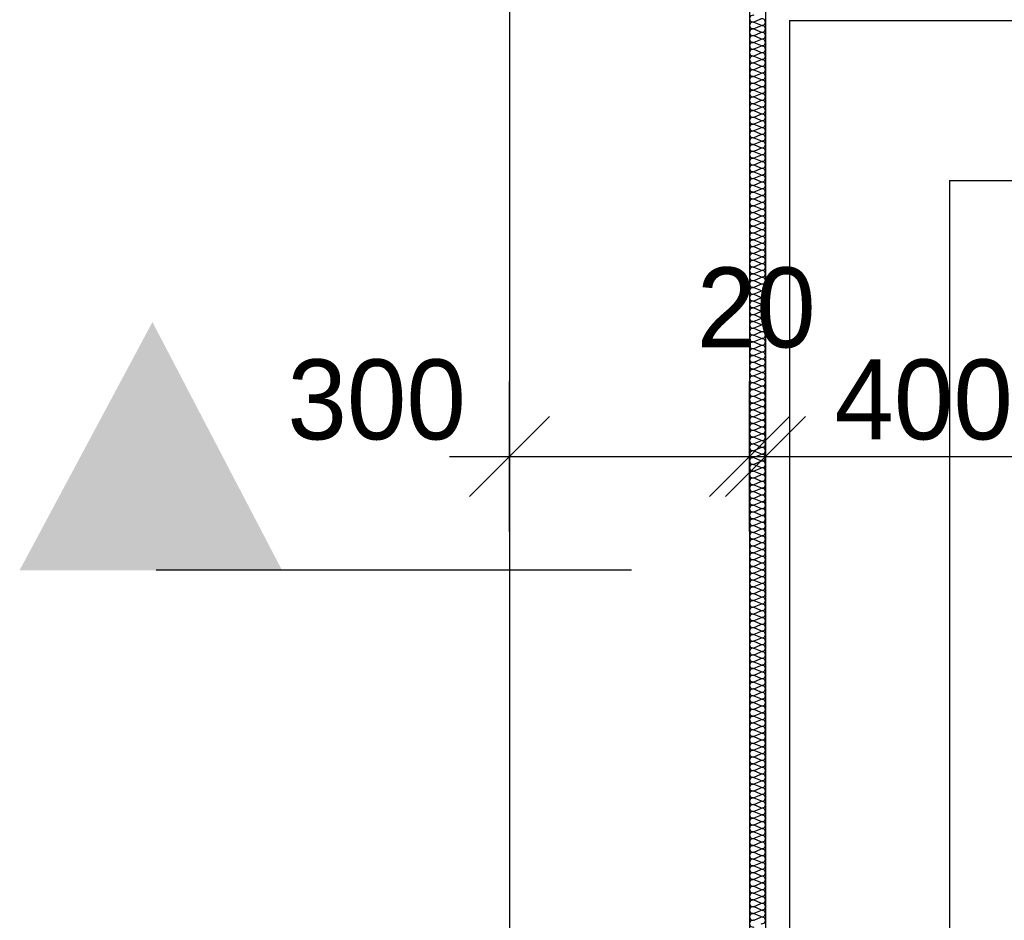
# Model space of a CAD drawing. Extents: x -740024 to -738426, y -1122140 to -1121743.
# Tile 92 of 256: x -738946.96 to -738945.73, y -1121955.39 to -1121954.27. Entities that reach past the tile are written whole.
import ezdxf

# ---------------------------------------------------------------- set-up
doc = ezdxf.new("R2010")
doc.units = 0
doc.header["$MEASUREMENT"] = 0
for name, color, linetype in [('2D výplně', 7, 'Continuous'), ('izolace základů', 7, 'Continuous'), ('Kóty', 7, 'Continuous'), ('OBJEKTY', 7, 'Continuous'), ('Standard', 7, 'Continuous'), ('SÍTĚ NOVÉ', 7, 'Continuous')]:
    doc.layers.add(name, color=color, linetype=linetype)
doc.styles.add('GENERATED_STYLE_1', font='txt')
doc.dimstyles.new('GENERATED_STYLE__2', dxfattribs={"dimtxt": 0.1, "dimasz": 0.095, "dimexe": 0.18, "dimexo": 0, "dimgap": 0.09, "dimtad": 1, "dimdec": 0, "dimlfac": 1000, "dimzin": 0, "dimdsep": 46, "dimtxsty": 'GENERATED_STYLE_1', "dimblk": 'ARROWHEAD_6', "dimblk1": 'ARROWHEAD_6', "dimblk2": 'ARROWHEAD_6', "dimcen": 0.09, "dimclrd": 7, "dimclre": 7, "dimclrt": 7, "dimadec": 0, "dimazin": 0, "dimtfac": 1, "dimtdec": 4, "dimtmove": 0, "dimatfit": 3, "dimfxl": 0, "dimtolj": 1, "dimtzin": 0, "dimarcsym": 0})
doc.dimstyles.new('GENERATED_STYLE__3', dxfattribs={"dimtxt": 0.1, "dimasz": 0.095, "dimexe": 0.18, "dimexo": 0, "dimgap": 0.09, "dimtad": 1, "dimtih": 1, "dimtoh": 1, "dimdec": 0, "dimlfac": 1000, "dimzin": 0, "dimdsep": 46, "dimtxsty": 'GENERATED_STYLE_1', "dimblk": 'ARROWHEAD_6', "dimblk1": 'ARROWHEAD_6', "dimblk2": 'ARROWHEAD_6', "dimcen": 0.09, "dimclrd": 7, "dimclre": 7, "dimclrt": 7, "dimadec": 0, "dimazin": 0, "dimtfac": 1, "dimtdec": 4, "dimtmove": 0, "dimatfit": 3, "dimfxl": 0, "dimtolj": 1, "dimtzin": 0, "dimarcsym": 0})

# ---------------------------------------------------------------- blocks, each defined once
blk = doc.blocks.new('*D99', base_point=(-738576.9859, -1121962.5378))
at = {"layer": 'Kóty'}
for p, q in [((-738946.3492, -1121954.9067), (-738946.3492, -1121954.7192)), ((-738946.0492, -1121954.9067), (-738946.0492, -1121954.7192)), ((-738946.2992, -1121954.7629), (-738946.3992, -1121954.8629)), ((-738946.0992, -1121954.8629), (-738945.9992, -1121954.7629)), ((-738945.9792, -1121954.7629), (-738946.0792, -1121954.8629)), ((-738946.4242, -1121954.8129), (-738946.3492, -1121954.8129)), ((-738946.3492, -1121954.8129), (-738946.0492, -1121954.8129))]:
    blk.add_line(p, q, dxfattribs=at)
at = {"layer": 'Kóty', "char_height": 0.1, "attachment_point": 7, "style": 'GENERATED_STYLE_1'}
for s, insert in [('{20}', (-738946.1151, -1121954.6779)), ('{300}', (-738946.6268, -1121954.7929)), ('{400}', (-738945.943, -1121954.7929)), ('{2\xa0955}', (-738944.3227, -1121954.7929)), ('{500}', (-738942.5381, -1121954.7929)), ('{2\xa0475}', (-738941.1078, -1121954.7929))]:
    blk.add_mtext(s, dxfattribs=dict(at, insert=insert))
blk = doc.blocks.new('ARROWHEAD_6')
at = {"color": 0, "linetype": 'Continuous', "lineweight": 0}
for p, q in [((-0.5, -0.5), (0.5, 0.5)), ((0, 0), (-1, 0))]:
    blk.add_line(p, q, dxfattribs=at)
blk = doc.blocks.new('*D100', base_point=(-738576.9859, -1121962.5378))
at = {"layer": 'Kóty'}
for p, q in [((-738946.0492, -1121954.9067), (-738946.0492, -1121954.7192)), ((-738946.0292, -1121954.9067), (-738946.0292, -1121954.7192)), ((-738946.0992, -1121954.8629), (-738945.9992, -1121954.7629)), ((-738945.9792, -1121954.7629), (-738946.0792, -1121954.8629)), ((-738946.0492, -1121954.8129), (-738946.0292, -1121954.8129))]:
    blk.add_line(p, q, dxfattribs=at)
at = {"layer": 'Kóty', "char_height": 0.1, "attachment_point": 7, "style": 'GENERATED_STYLE_1'}
for s, insert in [('{20}', (-738946.1151, -1121954.6779)), ('{300}', (-738946.6268, -1121954.7929)), ('{400}', (-738945.943, -1121954.7929)), ('{2\xa0955}', (-738944.3227, -1121954.7929)), ('{500}', (-738942.5381, -1121954.7929)), ('{2\xa0475}', (-738941.1078, -1121954.7929))]:
    blk.add_mtext(s, dxfattribs=dict(at, insert=insert))
blk = doc.blocks.new('*D101', base_point=(-738576.9859, -1121962.5378))
at = {"layer": 'Kóty'}
for p, q in [((-738946.0292, -1121954.9067), (-738946.0292, -1121954.7192)), ((-738945.6292, -1121954.9067), (-738945.6292, -1121954.7192)), ((-738946.0992, -1121954.8629), (-738945.9992, -1121954.7629)), ((-738945.9792, -1121954.7629), (-738946.0792, -1121954.8629)), ((-738945.5792, -1121954.7629), (-738945.6792, -1121954.8629)), ((-738946.0292, -1121954.8129), (-738945.6292, -1121954.8129))]:
    blk.add_line(p, q, dxfattribs=at)
at = {"layer": 'Kóty', "char_height": 0.1, "attachment_point": 7, "style": 'GENERATED_STYLE_1'}
for s, insert in [('{20}', (-738946.1151, -1121954.6779)), ('{300}', (-738946.6268, -1121954.7929)), ('{400}', (-738945.943, -1121954.7929)), ('{2\xa0955}', (-738944.3227, -1121954.7929)), ('{500}', (-738942.5381, -1121954.7929)), ('{2\xa0475}', (-738941.1078, -1121954.7929))]:
    blk.add_mtext(s, dxfattribs=dict(at, insert=insert))
blk = doc.blocks.new('*D102', base_point=(-738576.9859, -1121962.5378))
at = {"layer": 'Kóty'}
for p, q in [((-738945.6292, -1121954.9067), (-738945.6292, -1121954.7192)), ((-738942.6743, -1121954.9067), (-738942.6743, -1121954.7192)), ((-738945.5792, -1121954.7629), (-738945.6792, -1121954.8629)), ((-738942.6243, -1121954.7629), (-738942.7243, -1121954.8629)), ((-738945.6292, -1121954.8129), (-738942.6743, -1121954.8129))]:
    blk.add_line(p, q, dxfattribs=at)
at = {"layer": 'Kóty', "char_height": 0.1, "attachment_point": 7, "style": 'GENERATED_STYLE_1'}
for s, insert in [('{20}', (-738946.1151, -1121954.6779)), ('{300}', (-738946.6268, -1121954.7929)), ('{400}', (-738945.943, -1121954.7929)), ('{2\xa0955}', (-738944.3227, -1121954.7929)), ('{500}', (-738942.5381, -1121954.7929)), ('{2\xa0475}', (-738941.1078, -1121954.7929))]:
    blk.add_mtext(s, dxfattribs=dict(at, insert=insert))
blk = doc.blocks.new('*D103', base_point=(-738576.9859, -1121962.5378))
at = {"layer": 'Kóty'}
for p, q in [((-738942.6743, -1121954.9067), (-738942.6743, -1121954.7192)), ((-738942.1743, -1121954.9067), (-738942.1743, -1121954.7192)), ((-738942.6243, -1121954.7629), (-738942.7243, -1121954.8629)), ((-738942.1243, -1121954.7629), (-738942.2243, -1121954.8629)), ((-738942.6743, -1121954.8129), (-738942.1743, -1121954.8129))]:
    blk.add_line(p, q, dxfattribs=at)
at = {"layer": 'Kóty', "char_height": 0.1, "attachment_point": 7, "style": 'GENERATED_STYLE_1'}
for s, insert in [('{20}', (-738946.1151, -1121954.6779)), ('{300}', (-738946.6268, -1121954.7929)), ('{400}', (-738945.943, -1121954.7929)), ('{2\xa0955}', (-738944.3227, -1121954.7929)), ('{500}', (-738942.5381, -1121954.7929)), ('{2\xa0475}', (-738941.1078, -1121954.7929))]:
    blk.add_mtext(s, dxfattribs=dict(at, insert=insert))
blk = doc.blocks.new('*D104', base_point=(-738576.9859, -1121962.5378))
at = {"layer": 'Kóty'}
for p, q in [((-738942.1743, -1121954.9067), (-738942.1743, -1121954.7192)), ((-738939.6993, -1121954.9067), (-738939.6993, -1121954.7192)), ((-738942.1243, -1121954.7629), (-738942.2243, -1121954.8629)), ((-738939.7493, -1121954.8629), (-738939.6493, -1121954.7629)), ((-738942.1743, -1121954.8129), (-738939.6993, -1121954.8129)), ((-738939.6993, -1121954.8129), (-738939.6243, -1121954.8129))]:
    blk.add_line(p, q, dxfattribs=at)
at = {"layer": 'Kóty', "char_height": 0.1, "attachment_point": 7, "style": 'GENERATED_STYLE_1'}
for s, insert in [('{20}', (-738946.1151, -1121954.6779)), ('{300}', (-738946.6268, -1121954.7929)), ('{400}', (-738945.943, -1121954.7929)), ('{2\xa0955}', (-738944.3227, -1121954.7929)), ('{500}', (-738942.5381, -1121954.7929)), ('{2\xa0475}', (-738941.1078, -1121954.7929))]:
    blk.add_mtext(s, dxfattribs=dict(at, insert=insert))
blk = doc.blocks.new('*D105', base_point=(-738576.9859, -1121962.5378))
at = {"layer": 'Kóty'}
for p, q in [((-738946.6752, -1121951.6691), (-738946.6752, -1121951.4816)), ((-738946.3492, -1121951.6691), (-738946.3492, -1121951.4816)), ((-738946.6252, -1121951.5254), (-738946.7252, -1121951.6254)), ((-738946.2992, -1121951.5254), (-738946.3992, -1121951.6254)), ((-738946.7502, -1121951.5754), (-738946.6752, -1121951.5754)), ((-738946.6752, -1121951.5754), (-738946.3492, -1121951.5754))]:
    blk.add_line(p, q, dxfattribs=at)
at = {"layer": 'Kóty', "char_height": 0.1, "attachment_point": 7, "style": 'GENERATED_STYLE_1'}
for s, insert in [('{300}', (-738946.313, -1121951.4404)), ('{326}', (-738946.9528, -1121951.5554)), ('{374}', (-738945.976, -1121951.5554))]:
    blk.add_mtext(s, dxfattribs=dict(at, insert=insert))
blk = doc.blocks.new('*D106', base_point=(-738576.9859, -1121962.5378))
at = {"layer": 'Kóty'}
for p, q in [((-738946.3492, -1121951.6691), (-738946.3492, -1121951.4816)), ((-738946.0492, -1121951.6691), (-738946.0492, -1121951.4816)), ((-738946.2992, -1121951.5254), (-738946.3992, -1121951.6254)), ((-738945.9992, -1121951.5254), (-738946.0992, -1121951.6254)), ((-738946.3492, -1121951.5754), (-738946.0492, -1121951.5754))]:
    blk.add_line(p, q, dxfattribs=at)
at = {"layer": 'Kóty', "char_height": 0.1, "attachment_point": 7, "style": 'GENERATED_STYLE_1'}
for s, insert in [('{300}', (-738946.313, -1121951.4404)), ('{326}', (-738946.9528, -1121951.5554)), ('{374}', (-738945.976, -1121951.5554))]:
    blk.add_mtext(s, dxfattribs=dict(at, insert=insert))
blk = doc.blocks.new('*D107', base_point=(-738576.9859, -1121962.5378))
at = {"layer": 'Kóty'}
for p, q in [((-738946.0492, -1121951.6691), (-738946.0492, -1121951.4816)), ((-738945.6752, -1121951.6691), (-738945.6752, -1121951.4816)), ((-738945.9992, -1121951.5254), (-738946.0992, -1121951.6254)), ((-738945.7252, -1121951.6254), (-738945.6252, -1121951.5254)), ((-738946.0492, -1121951.5754), (-738945.6752, -1121951.5754)), ((-738945.6752, -1121951.5754), (-738945.6002, -1121951.5754))]:
    blk.add_line(p, q, dxfattribs=at)
at = {"layer": 'Kóty', "char_height": 0.1, "attachment_point": 7, "style": 'GENERATED_STYLE_1'}
for s, insert in [('{300}', (-738946.313, -1121951.4404)), ('{326}', (-738946.9528, -1121951.5554)), ('{374}', (-738945.976, -1121951.5554))]:
    blk.add_mtext(s, dxfattribs=dict(at, insert=insert))
blk = doc.blocks.new('*D109', base_point=(-738576.9859, -1121962.5378))
at = {"layer": 'Kóty'}
for p, q in [((-738917.3812, -1121940.0023), (-738917.2812, -1121940.1023)), ((-738917.2374, -1121940.0523), (-738917.4249, -1121940.0523)), ((-738917.3312, -1121964.6674), (-738917.3312, -1121940.0523)), ((-738917.3812, -1121964.6174), (-738917.2812, -1121964.7174))]:
    blk.add_line(p, q, dxfattribs=at)
at = {"layer": 'Kóty', "char_height": 0.1, "attachment_point": 7, "rotation": 90, "style": 'GENERATED_STYLE_1'}
for s, insert in [('{6\xa0900}', (-738917.3512, -1121936.7733)), ('{24\xa0615}', (-738917.3512, -1121952.5687)), ('{6\xa0900}', (-738917.3512, -1121968.2883))]:
    blk.add_mtext(s, dxfattribs=dict(at, insert=insert))
blk = doc.blocks.new('*D110', base_point=(-738576.9859, -1121962.5378))
at = {"layer": 'Kóty'}
for p, q in [((-738917.3312, -1121933.1524), (-738917.3312, -1121933.0774)), ((-738917.2812, -1121933.2024), (-738917.3812, -1121933.1024)), ((-738917.2374, -1121933.1524), (-738917.4249, -1121933.1524)), ((-738917.3312, -1121940.0523), (-738917.3312, -1121933.1524)), ((-738917.3812, -1121940.0023), (-738917.2812, -1121940.1023)), ((-738917.2374, -1121940.0523), (-738917.4249, -1121940.0523))]:
    blk.add_line(p, q, dxfattribs=at)
at = {"layer": 'Kóty', "char_height": 0.1, "attachment_point": 7, "rotation": 90, "style": 'GENERATED_STYLE_1'}
for s, insert in [('{6\xa0900}', (-738917.3512, -1121936.7733)), ('{24\xa0615}', (-738917.3512, -1121952.5687)), ('{6\xa0900}', (-738917.3512, -1121968.2883))]:
    blk.add_mtext(s, dxfattribs=dict(at, insert=insert))
blk = doc.blocks.new('*D293', base_point=(-738576.9859, -1121962.5378))
at = {"layer": 'Kóty'}
for p, q in [((-738940.4356, -1121940.0523), (-738940.4356, -1121939.9773)), ((-738940.3856, -1121940.1023), (-738940.4856, -1121940.0023)), ((-738940.3419, -1121940.0523), (-738940.5294, -1121940.0523)), ((-738940.4356, -1121944.8776), (-738940.4356, -1121940.0523)), ((-738940.4856, -1121944.8276), (-738940.3856, -1121944.9276)), ((-738940.3419, -1121944.8776), (-738940.5294, -1121944.8776))]:
    blk.add_line(p, q, dxfattribs=at)
at = {"layer": 'Kóty', "char_height": 0.1, "attachment_point": 7, "rotation": 90, "style": 'GENERATED_STYLE_1'}
for s, insert in [('{4\xa0825}', (-738940.4556, -1121942.6359)), ('{19\xa0790}', (-738940.4906, -1121954.5096))]:
    blk.add_mtext(s, dxfattribs=dict(at, insert=insert))

msp = doc.modelspace()

# ---------------------------------------------------------------- hatches: boundary and pattern name
at = {"layer": '2D výplně', "linetype": 'Continuous'}
msp.add_hatch(color=256, dxfattribs=at).paths.add_polyline_path([(-738946.9615, -1121954.955), (-738946.7955, -1121954.6448), (-738946.6336, -1121954.955)], flags=0)

# ---------------------------------------------------------------- linework, layer by layer
at = {"layer": 'izolace základů'}
msp.add_line((-738946.1965, -1121954.955), (-738946.7909, -1121954.955), dxfattribs=at)
at = {"layer": 'OBJEKTY'}
for p, q in [((-738946.0432, -1121954.2694), (-738946.0351, -1121954.2659)), ((-738946.0351, -1121954.2737), (-738946.0432, -1121954.2701)), ((-738946.0432, -1121954.2779), (-738946.0351, -1121954.2744)), ((-738946.0351, -1121954.2822), (-738946.0432, -1121954.2786)), ((-738946.0432, -1121954.2864), (-738946.0351, -1121954.2829)), ((-738946.0351, -1121954.2907), (-738946.0432, -1121954.2871)), ((-738946.0432, -1121954.2949), (-738946.0351, -1121954.2914)), ((-738946.0351, -1121954.2992), (-738946.0432, -1121954.2956)), ((-738946.0432, -1121954.3034), (-738946.0351, -1121954.2999)), ((-738946.0351, -1121954.3077), (-738946.0432, -1121954.3041)), ((-738946.0432, -1121954.3119), (-738946.0351, -1121954.3084)), ((-738946.0351, -1121954.3162), (-738946.0432, -1121954.3127)), ((-738946.0432, -1121954.3204), (-738946.0351, -1121954.3169)), ((-738946.0351, -1121954.3247), (-738946.0432, -1121954.3212)), ((-738946.0432, -1121954.329), (-738946.0351, -1121954.3254)), ((-738946.0351, -1121954.3332), (-738946.0432, -1121954.3297)), ((-738946.0432, -1121954.3375), (-738946.0351, -1121954.3339)), ((-738946.0351, -1121954.3417), (-738946.0432, -1121954.3382)), ((-738946.0432, -1121954.346), (-738946.0351, -1121954.3424)), ((-738946.0351, -1121954.3502), (-738946.0432, -1121954.3467)), ((-738946.0432, -1121954.3545), (-738946.0351, -1121954.3509)), ((-738946.0351, -1121954.3587), (-738946.0432, -1121954.3552)), ((-738946.0432, -1121954.363), (-738946.0351, -1121954.3594)), ((-738946.0351, -1121954.3672), (-738946.0432, -1121954.3637)), ((-738946.0432, -1121954.3715), (-738946.0351, -1121954.368)), ((-738946.0351, -1121954.3757), (-738946.0432, -1121954.3722)), ((-738946.0432, -1121954.38), (-738946.0351, -1121954.3765)), ((-738946.0351, -1121954.3843), (-738946.0432, -1121954.3807)), ((-738946.0432, -1121954.3885), (-738946.0351, -1121954.385)), ((-738946.0351, -1121954.3928), (-738946.0432, -1121954.3892)), ((-738946.0432, -1121954.397), (-738946.0351, -1121954.3935)), ((-738946.0351, -1121954.4013), (-738946.0432, -1121954.3977)), ((-738946.0432, -1121954.4055), (-738946.0351, -1121954.402)), ((-738946.0351, -1121954.4098), (-738946.0432, -1121954.4062)), ((-738946.0432, -1121954.414), (-738946.0351, -1121954.4105)), ((-738946.0351, -1121954.4183), (-738946.0432, -1121954.4147)), ((-738946.0432, -1121954.4225), (-738946.0351, -1121954.419)), ((-738946.0351, -1121954.4268), (-738946.0432, -1121954.4232)), ((-738946.0432, -1121954.431), (-738946.0351, -1121954.4275)), ((-738946.0351, -1121954.4353), (-738946.0432, -1121954.4318)), ((-738946.0432, -1121954.4395), (-738946.0351, -1121954.436)), ((-738946.0351, -1121954.4438), (-738946.0432, -1121954.4403)), ((-738946.0432, -1121954.4481), (-738946.0351, -1121954.4445)), ((-738946.0351, -1121954.4523), (-738946.0432, -1121954.4488)), ((-738946.0432, -1121954.4566), (-738946.0351, -1121954.453)), ((-738946.0351, -1121954.4608), (-738946.0432, -1121954.4573)), ((-738946.0432, -1121954.4651), (-738946.0351, -1121954.4615)), ((-738946.0351, -1121954.4693), (-738946.0432, -1121954.4658)), ((-738946.0432, -1121954.4736), (-738946.0351, -1121954.47)), ((-738946.0351, -1121954.4778), (-738946.0432, -1121954.4743)), ((-738946.0432, -1121954.4821), (-738946.0351, -1121954.4785)), ((-738946.0351, -1121954.4863), (-738946.0432, -1121954.4828)), ((-738946.0432, -1121954.4906), (-738946.0351, -1121954.487)), ((-738946.0351, -1121954.4948), (-738946.0432, -1121954.4913)), ((-738946.0432, -1121954.4991), (-738946.0351, -1121954.4956)), ((-738946.0351, -1121954.5033), (-738946.0432, -1121954.4998)), ((-738946.0432, -1121954.5076), (-738946.0351, -1121954.5041)), ((-738946.0351, -1121954.5119), (-738946.0432, -1121954.5083)), ((-738946.0432, -1121954.5161), (-738946.0351, -1121954.5126)), ((-738946.0351, -1121954.5204), (-738946.0432, -1121954.5168)), ((-738946.0432, -1121954.5246), (-738946.0351, -1121954.5211)), ((-738946.0351, -1121954.5289), (-738946.0432, -1121954.5253)), ((-738946.0432, -1121954.5331), (-738946.0351, -1121954.5296)), ((-738946.0351, -1121954.5374), (-738946.0432, -1121954.5338)), ((-738946.0432, -1121954.5416), (-738946.0351, -1121954.5381)), ((-738946.0351, -1121954.5459), (-738946.0432, -1121954.5423)), ((-738946.0432, -1121954.5501), (-738946.0351, -1121954.5466)), ((-738946.0351, -1121954.5544), (-738946.0432, -1121954.5509)), ((-738946.0432, -1121954.5586), (-738946.0351, -1121954.5551)), ((-738946.0351, -1121954.5629), (-738946.0432, -1121954.5594)), ((-738946.0432, -1121954.5671), (-738946.0351, -1121954.5636)), ((-738946.0351, -1121954.5714), (-738946.0432, -1121954.5679)), ((-738946.0432, -1121954.5757), (-738946.0351, -1121954.5721)), ((-738946.0351, -1121954.5799), (-738946.0432, -1121954.5764)), ((-738946.0432, -1121954.5842), (-738946.0351, -1121954.5806)), ((-738946.0351, -1121954.5884), (-738946.0432, -1121954.5849)), ((-738946.0432, -1121954.5927), (-738946.0351, -1121954.5891)), ((-738946.0351, -1121954.5969), (-738946.0432, -1121954.5934)), ((-738946.0432, -1121954.6012), (-738946.0351, -1121954.5976)), ((-738946.0351, -1121954.6054), (-738946.0432, -1121954.6019)), ((-738946.0432, -1121954.6097), (-738946.0351, -1121954.6061)), ((-738946.0351, -1121954.6139), (-738946.0432, -1121954.6104)), ((-738946.0432, -1121954.6182), (-738946.0351, -1121954.6147)), ((-738946.0351, -1121954.6224), (-738946.0432, -1121954.6189)), ((-738946.0432, -1121954.6267), (-738946.0351, -1121954.6232)), ((-738946.0351, -1121954.631), (-738946.0432, -1121954.6274)), ((-738946.0432, -1121954.6352), (-738946.0351, -1121954.6317)), ((-738946.0351, -1121954.6395), (-738946.0432, -1121954.6359)), ((-738946.0432, -1121954.6437), (-738946.0351, -1121954.6402)), ((-738946.0351, -1121954.648), (-738946.0432, -1121954.6444)), ((-738946.0432, -1121954.6522), (-738946.0351, -1121954.6487)), ((-738946.0351, -1121954.6565), (-738946.0432, -1121954.6529)), ((-738946.0432, -1121954.6607), (-738946.0351, -1121954.6572)), ((-738946.0351, -1121954.665), (-738946.0432, -1121954.6614)), ((-738946.0432, -1121954.6692), (-738946.0351, -1121954.6657)), ((-738946.0351, -1121954.6735), (-738946.0432, -1121954.6699)), ((-738946.0432, -1121954.6777), (-738946.0351, -1121954.6742)), ((-738946.0351, -1121954.682), (-738946.0432, -1121954.6785)), ((-738946.0432, -1121954.6862), (-738946.0351, -1121954.6827)), ((-738946.0351, -1121954.6905), (-738946.0432, -1121954.687)), ((-738946.0432, -1121954.6948), (-738946.0351, -1121954.6912)), ((-738946.0351, -1121954.699), (-738946.0432, -1121954.6955)), ((-738946.0432, -1121954.7033), (-738946.0351, -1121954.6997)), ((-738946.0351, -1121954.7075), (-738946.0432, -1121954.704)), ((-738946.0432, -1121954.7118), (-738946.0351, -1121954.7082)), ((-738946.0351, -1121954.716), (-738946.0432, -1121954.7125)), ((-738946.0432, -1121954.7203), (-738946.0351, -1121954.7167)), ((-738946.0351, -1121954.7245), (-738946.0432, -1121954.721)), ((-738946.0432, -1121954.7288), (-738946.0351, -1121954.7252)), ((-738946.0351, -1121954.733), (-738946.0432, -1121954.7295)), ((-738946.0432, -1121954.7373), (-738946.0351, -1121954.7337)), ((-738946.0351, -1121954.7415), (-738946.0432, -1121954.738)), ((-738946.0432, -1121954.7458), (-738946.0351, -1121954.7423)), ((-738946.0351, -1121954.75), (-738946.0432, -1121954.7465)), ((-738946.0432, -1121954.7543), (-738946.0351, -1121954.7508)), ((-738946.0351, -1121954.7586), (-738946.0432, -1121954.755)), ((-738946.0432, -1121954.7628), (-738946.0351, -1121954.7593)), ((-738946.0351, -1121954.7671), (-738946.0432, -1121954.7635)), ((-738946.0432, -1121954.7713), (-738946.0351, -1121954.7678)), ((-738946.0351, -1121954.7756), (-738946.0432, -1121954.772)), ((-738946.0432, -1121954.7798), (-738946.0351, -1121954.7763)), ((-738946.0351, -1121954.7841), (-738946.0432, -1121954.7805)), ((-738946.0432, -1121954.7883), (-738946.0351, -1121954.7848)), ((-738946.0351, -1121954.7926), (-738946.0432, -1121954.789)), ((-738946.0432, -1121954.7968), (-738946.0351, -1121954.7933)), ((-738946.0351, -1121954.8011), (-738946.0432, -1121954.7976)), ((-738946.0432, -1121954.8053), (-738946.0351, -1121954.8018)), ((-738946.0351, -1121954.8096), (-738946.0432, -1121954.8061)), ((-738946.0432, -1121954.8139), (-738946.0351, -1121954.8103)), ((-738946.0351, -1121954.8181), (-738946.0432, -1121954.8146)), ((-738946.0432, -1121954.8224), (-738946.0351, -1121954.8188)), ((-738946.0351, -1121954.8266), (-738946.0432, -1121954.8231)), ((-738946.0432, -1121954.8309), (-738946.0351, -1121954.8273)), ((-738946.0351, -1121954.8351), (-738946.0432, -1121954.8316)), ((-738946.0432, -1121954.8394), (-738946.0351, -1121954.8358)), ((-738946.0351, -1121954.8436), (-738946.0432, -1121954.8401)), ((-738946.0432, -1121954.8479), (-738946.0351, -1121954.8443)), ((-738946.0351, -1121954.8521), (-738946.0432, -1121954.8486)), ((-738946.0432, -1121954.8564), (-738946.0351, -1121954.8528)), ((-738946.0351, -1121954.8606), (-738946.0432, -1121954.8571)), ((-738946.0432, -1121954.8649), (-738946.0351, -1121954.8614)), ((-738946.0351, -1121954.8691), (-738946.0432, -1121954.8656)), ((-738946.0432, -1121954.8734), (-738946.0351, -1121954.8699)), ((-738946.0351, -1121954.8777), (-738946.0432, -1121954.8741)), ((-738946.0432, -1121954.8819), (-738946.0351, -1121954.8784)), ((-738946.0351, -1121954.8862), (-738946.0432, -1121954.8826)), ((-738946.0432, -1121954.8904), (-738946.0351, -1121954.8869)), ((-738946.0351, -1121954.8947), (-738946.0432, -1121954.8911)), ((-738946.0432, -1121954.8989), (-738946.0351, -1121954.8954)), ((-738946.0351, -1121954.9032), (-738946.0432, -1121954.8996)), ((-738946.0432, -1121954.9074), (-738946.0351, -1121954.9039)), ((-738946.0351, -1121954.9117), (-738946.0432, -1121954.9081)), ((-738946.0432, -1121954.9159), (-738946.0351, -1121954.9124)), ((-738946.0351, -1121954.9202), (-738946.0432, -1121954.9166)), ((-738946.0432, -1121954.9244), (-738946.0351, -1121954.9209)), ((-738946.0351, -1121954.9287), (-738946.0432, -1121954.9252)), ((-738946.0432, -1121954.9329), (-738946.0351, -1121954.9294)), ((-738946.0351, -1121954.9372), (-738946.0432, -1121954.9337)), ((-738946.0432, -1121954.9415), (-738946.0351, -1121954.9379)), ((-738946.0351, -1121954.9457), (-738946.0432, -1121954.9422)), ((-738946.0432, -1121954.95), (-738946.0351, -1121954.9464)), ((-738946.0351, -1121954.9542), (-738946.0432, -1121954.9507)), ((-738946.0432, -1121954.9585), (-738946.0351, -1121954.9549)), ((-738946.0351, -1121954.9627), (-738946.0432, -1121954.9592)), ((-738946.0432, -1121954.967), (-738946.0351, -1121954.9634)), ((-738946.0351, -1121954.9712), (-738946.0432, -1121954.9677)), ((-738946.0432, -1121954.9755), (-738946.0351, -1121954.9719)), ((-738946.0351, -1121954.9797), (-738946.0432, -1121954.9762)), ((-738946.0432, -1121954.984), (-738946.0351, -1121954.9805)), ((-738946.0351, -1121954.9882), (-738946.0432, -1121954.9847)), ((-738946.0432, -1121954.9925), (-738946.0351, -1121954.989)), ((-738946.0351, -1121954.9968), (-738946.0432, -1121954.9932)), ((-738946.0432, -1121955.001), (-738946.0351, -1121954.9975)), ((-738946.0351, -1121955.0053), (-738946.0432, -1121955.0017)), ((-738946.0432, -1121955.0095), (-738946.0351, -1121955.006)), ((-738946.0351, -1121955.0138), (-738946.0432, -1121955.0102)), ((-738946.0432, -1121955.018), (-738946.0351, -1121955.0145)), ((-738946.0351, -1121955.0223), (-738946.0432, -1121955.0187)), ((-738946.0432, -1121955.0265), (-738946.0351, -1121955.023)), ((-738946.0351, -1121955.0308), (-738946.0432, -1121955.0272)), ((-738946.0432, -1121955.035), (-738946.0351, -1121955.0315)), ((-738946.0351, -1121955.0393), (-738946.0432, -1121955.0357)), ((-738946.0432, -1121955.0435), (-738946.0351, -1121955.04)), ((-738946.0351, -1121955.0478), (-738946.0432, -1121955.0443)), ((-738946.0432, -1121955.052), (-738946.0351, -1121955.0485)), ((-738946.0351, -1121955.0563), (-738946.0432, -1121955.0528)), ((-738946.0432, -1121955.0606), (-738946.0351, -1121955.057)), ((-738946.0351, -1121955.0648), (-738946.0432, -1121955.0613)), ((-738946.0432, -1121955.0691), (-738946.0351, -1121955.0655)), ((-738946.0351, -1121955.0733), (-738946.0432, -1121955.0698)), ((-738946.0432, -1121955.0776), (-738946.0351, -1121955.074)), ((-738946.0351, -1121955.0818), (-738946.0432, -1121955.0783)), ((-738946.0432, -1121955.0861), (-738946.0351, -1121955.0825)), ((-738946.0351, -1121955.0903), (-738946.0432, -1121955.0868)), ((-738946.0432, -1121955.0946), (-738946.0351, -1121955.091)), ((-738946.0351, -1121955.0988), (-738946.0432, -1121955.0953)), ((-738946.0432, -1121955.1031), (-738946.0351, -1121955.0995)), ((-738946.0351, -1121955.1073), (-738946.0432, -1121955.1038)), ((-738946.0432, -1121955.1116), (-738946.0351, -1121955.1081)), ((-738946.0351, -1121955.1158), (-738946.0432, -1121955.1123)), ((-738946.0432, -1121955.1201), (-738946.0351, -1121955.1166)), ((-738946.0351, -1121955.1244), (-738946.0432, -1121955.1208)), ((-738946.0432, -1121955.1286), (-738946.0351, -1121955.1251)), ((-738946.0351, -1121955.1329), (-738946.0432, -1121955.1293)), ((-738946.0432, -1121955.1371), (-738946.0351, -1121955.1336)), ((-738946.0351, -1121955.1414), (-738946.0432, -1121955.1378)), ((-738946.0432, -1121955.1456), (-738946.0351, -1121955.1421)), ((-738946.0351, -1121955.1499), (-738946.0432, -1121955.1463)), ((-738946.0432, -1121955.1541), (-738946.0351, -1121955.1506)), ((-738946.0351, -1121955.1584), (-738946.0432, -1121955.1548)), ((-738946.0432, -1121955.1626), (-738946.0351, -1121955.1591)), ((-738946.0351, -1121955.1669), (-738946.0432, -1121955.1634)), ((-738946.0432, -1121955.1711), (-738946.0351, -1121955.1676)), ((-738946.0351, -1121955.1754), (-738946.0432, -1121955.1719)), ((-738946.0432, -1121955.1796), (-738946.0351, -1121955.1761)), ((-738946.0351, -1121955.1839), (-738946.0432, -1121955.1804)), ((-738946.0432, -1121955.1882), (-738946.0351, -1121955.1846)), ((-738946.0351, -1121955.1924), (-738946.0432, -1121955.1889)), ((-738946.0432, -1121955.1967), (-738946.0351, -1121955.1931)), ((-738946.0351, -1121955.2009), (-738946.0432, -1121955.1974)), ((-738946.0432, -1121955.2052), (-738946.0351, -1121955.2016)), ((-738946.0351, -1121955.2094), (-738946.0432, -1121955.2059)), ((-738946.0432, -1121955.2137), (-738946.0351, -1121955.2101)), ((-738946.0351, -1121955.2179), (-738946.0432, -1121955.2144)), ((-738946.0432, -1121955.2222), (-738946.0351, -1121955.2186)), ((-738946.0351, -1121955.2264), (-738946.0432, -1121955.2229)), ((-738946.0432, -1121955.2307), (-738946.0351, -1121955.2272)), ((-738946.0351, -1121955.2349), (-738946.0432, -1121955.2314)), ((-738946.0432, -1121955.2392), (-738946.0351, -1121955.2357)), ((-738946.0351, -1121955.2435), (-738946.0432, -1121955.2399)), ((-738946.0432, -1121955.2477), (-738946.0351, -1121955.2442)), ((-738946.0351, -1121955.252), (-738946.0432, -1121955.2484)), ((-738946.0432, -1121955.2562), (-738946.0351, -1121955.2527)), ((-738946.0351, -1121955.2605), (-738946.0432, -1121955.2569)), ((-738946.0432, -1121955.2647), (-738946.0351, -1121955.2612)), ((-738946.0351, -1121955.269), (-738946.0432, -1121955.2654)), ((-738946.0432, -1121955.2732), (-738946.0351, -1121955.2697)), ((-738946.0351, -1121955.2775), (-738946.0432, -1121955.2739)), ((-738946.0432, -1121955.2817), (-738946.0351, -1121955.2782)), ((-738946.0351, -1121955.286), (-738946.0432, -1121955.2824)), ((-738946.0432, -1121955.2902), (-738946.0351, -1121955.2867)), ((-738946.0351, -1121955.2945), (-738946.0432, -1121955.291)), ((-738946.0432, -1121955.2987), (-738946.0351, -1121955.2952)), ((-738946.0351, -1121955.303), (-738946.0432, -1121955.2995)), ((-738946.0432, -1121955.3073), (-738946.0351, -1121955.3037)), ((-738946.0351, -1121955.3115), (-738946.0432, -1121955.308)), ((-738946.0432, -1121955.3158), (-738946.0351, -1121955.3122)), ((-738946.0351, -1121955.32), (-738946.0432, -1121955.3165)), ((-738946.0432, -1121955.3243), (-738946.0351, -1121955.3207)), ((-738946.0351, -1121955.3285), (-738946.0432, -1121955.325)), ((-738946.0432, -1121955.3328), (-738946.0351, -1121955.3292)), ((-738946.0351, -1121955.337), (-738946.0432, -1121955.3335)), ((-738946.0432, -1121955.3413), (-738946.0351, -1121955.3377)), ((-738946.0351, -1121955.3455), (-738946.0432, -1121955.342)), ((-738946.0432, -1121955.3498), (-738946.0351, -1121955.3462)), ((-738946.0351, -1121955.354), (-738946.0432, -1121955.3505)), ((-738946.0432, -1121955.3583), (-738946.0351, -1121955.3548)), ((-738946.0351, -1121955.3625), (-738946.0432, -1121955.359)), ((-738946.0432, -1121955.3668), (-738946.0351, -1121955.3633)), ((-738946.0351, -1121955.3711), (-738946.0432, -1121955.3675)), ((-738946.0432, -1121955.3753), (-738946.0351, -1121955.3718)), ((-738946.0351, -1121955.3796), (-738946.0432, -1121955.376)), ((-738946.0432, -1121955.3838), (-738946.0351, -1121955.3803)), ((-738946.0351, -1121955.3881), (-738946.0432, -1121955.3845)), ((-738946.0432, -1121955.3923), (-738946.0351, -1121955.3888))]:
    msp.add_line(p, q, dxfattribs=at)
for centre, start_param, end_param in [((-738946.0449, -1121954.2655), 4.299595, 8.266775), ((-738946.0449, -1121954.274), 4.299595, 8.266775), ((-738946.0334, -1121954.2698), 1.158004, 5.125183), ((-738946.0334, -1121954.2783), 1.158004, 5.125183), ((-738946.0449, -1121954.2825), 4.299595, 8.266775), ((-738946.0449, -1121954.291), 4.299595, 8.266775), ((-738946.0334, -1121954.2868), 1.158004, 5.125183), ((-738946.0449, -1121954.2995), 4.299595, 8.266775), ((-738946.0334, -1121954.2953), 1.158004, 5.125183), ((-738946.0334, -1121954.3038), 1.158004, 5.125183), ((-738946.0449, -1121954.308), 4.299595, 8.266775), ((-738946.0334, -1121954.3123), 1.158004, 5.125183), ((-738946.0449, -1121954.3166), 4.299595, 8.266775), ((-738946.0449, -1121954.3251), 4.299595, 8.266775), ((-738946.0334, -1121954.3208), 1.158004, 5.125183), ((-738946.0449, -1121954.3336), 4.299595, 8.266775), ((-738946.0334, -1121954.3293), 1.158004, 5.125183), ((-738946.0334, -1121954.3378), 1.158004, 5.125183), ((-738946.0449, -1121954.3421), 4.299595, 8.266775), ((-738946.0449, -1121954.3506), 4.299595, 8.266775), ((-738946.0334, -1121954.3463), 1.158004, 5.125183), ((-738946.0449, -1121954.3591), 4.299595, 8.266775), ((-738946.0334, -1121954.3548), 1.158004, 5.125183), ((-738946.0334, -1121954.3633), 1.158004, 5.125183), ((-738946.0449, -1121954.3676), 4.299595, 8.266775), ((-738946.0449, -1121954.3761), 4.299595, 8.266775), ((-738946.0334, -1121954.3718), 1.158004, 5.125183), ((-738946.0449, -1121954.3846), 4.299595, 8.266775), ((-738946.0334, -1121954.3804), 1.158004, 5.125183), ((-738946.0334, -1121954.3889), 1.158004, 5.125183), ((-738946.0449, -1121954.3931), 4.299595, 8.266775), ((-738946.0449, -1121954.4016), 4.299595, 8.266775), ((-738946.0334, -1121954.3974), 1.158004, 5.125183), ((-738946.0449, -1121954.4101), 4.299595, 8.266775), ((-738946.0334, -1121954.4059), 1.158004, 5.125183), ((-738946.0334, -1121954.4144), 1.158004, 5.125183), ((-738946.0449, -1121954.4186), 4.299595, 8.266775), ((-738946.0334, -1121954.4229), 1.158004, 5.125183), ((-738946.0449, -1121954.4271), 4.299595, 8.266775), ((-738946.0449, -1121954.4356), 4.299595, 8.266775), ((-738946.0334, -1121954.4314), 1.158004, 5.125183), ((-738946.0449, -1121954.4442), 4.299595, 8.266775), ((-738946.0334, -1121954.4399), 1.158004, 5.125183), ((-738946.0334, -1121954.4484), 1.158004, 5.125183), ((-738946.0449, -1121954.4527), 4.299595, 8.266775), ((-738946.0449, -1121954.4612), 4.299595, 8.266775), ((-738946.0334, -1121954.4569), 1.158004, 5.125183), ((-738946.0449, -1121954.4697), 4.299595, 8.266775), ((-738946.0334, -1121954.4654), 1.158004, 5.125183), ((-738946.0334, -1121954.4739), 1.158004, 5.125183), ((-738946.0449, -1121954.4782), 4.299595, 8.266775), ((-738946.0449, -1121954.4867), 4.299595, 8.266775), ((-738946.0334, -1121954.4824), 1.158004, 5.125183), ((-738946.0449, -1121954.4952), 4.299595, 8.266775), ((-738946.0334, -1121954.4909), 1.158004, 5.125183), ((-738946.0334, -1121954.4995), 1.158004, 5.125183), ((-738946.0449, -1121954.5037), 4.299595, 8.266775), ((-738946.0449, -1121954.5122), 4.299595, 8.266775), ((-738946.0334, -1121954.508), 1.158004, 5.125183), ((-738946.0449, -1121954.5207), 4.299595, 8.266775), ((-738946.0334, -1121954.5165), 1.158004, 5.125183), ((-738946.0334, -1121954.525), 1.158004, 5.125183), ((-738946.0449, -1121954.5292), 4.299595, 8.266775), ((-738946.0334, -1121954.5335), 1.158004, 5.125183), ((-738946.0449, -1121954.5377), 4.299595, 8.266775), ((-738946.0449, -1121954.5462), 4.299595, 8.266775), ((-738946.0334, -1121954.542), 1.158004, 5.125183), ((-738946.0449, -1121954.5547), 4.299595, 8.266775), ((-738946.0334, -1121954.5505), 1.158004, 5.125183), ((-738946.0334, -1121954.559), 1.158004, 5.125183), ((-738946.0449, -1121954.5633), 4.299595, 8.266775), ((-738946.0449, -1121954.5718), 4.299595, 8.266775), ((-738946.0334, -1121954.5675), 1.158004, 5.125183), ((-738946.0449, -1121954.5803), 4.299595, 8.266775), ((-738946.0334, -1121954.576), 1.158004, 5.125183), ((-738946.0334, -1121954.5845), 1.158004, 5.125183), ((-738946.0449, -1121954.5888), 4.299595, 8.266775), ((-738946.0449, -1121954.5973), 4.299595, 8.266775), ((-738946.0334, -1121954.593), 1.158004, 5.125183), ((-738946.0449, -1121954.6058), 4.299595, 8.266775), ((-738946.0334, -1121954.6015), 1.158004, 5.125183), ((-738946.0334, -1121954.61), 1.158004, 5.125183), ((-738946.0449, -1121954.6143), 4.299595, 8.266775), ((-738946.0449, -1121954.6228), 4.299595, 8.266775), ((-738946.0334, -1121954.6185), 1.158004, 5.125183), ((-738946.0449, -1121954.6313), 4.299595, 8.266775), ((-738946.0334, -1121954.6271), 1.158004, 5.125183), ((-738946.0334, -1121954.6356), 1.158004, 5.125183), ((-738946.0449, -1121954.6398), 4.299595, 8.266775), ((-738946.0449, -1121954.6483), 4.299595, 8.266775), ((-738946.0334, -1121954.6441), 1.158004, 5.125183), ((-738946.0449, -1121954.6568), 4.299595, 8.266775), ((-738946.0334, -1121954.6526), 1.158004, 5.125183), ((-738946.0449, -1121954.6653), 4.299595, 8.266775), ((-738946.0334, -1121954.6611), 1.158004, 5.125183), ((-738946.0334, -1121954.6696), 1.158004, 5.125183), ((-738946.0449, -1121954.6738), 4.299595, 8.266775), ((-738946.0449, -1121954.6824), 4.299595, 8.266775), ((-738946.0334, -1121954.6781), 1.158004, 5.125183), ((-738946.0449, -1121954.6909), 4.299595, 8.266775), ((-738946.0334, -1121954.6866), 1.158004, 5.125183), ((-738946.0334, -1121954.6951), 1.158004, 5.125183), ((-738946.0449, -1121954.6994), 4.299595, 8.266775), ((-738946.0449, -1121954.7079), 4.299595, 8.266775), ((-738946.0334, -1121954.7036), 1.158004, 5.125183), ((-738946.0449, -1121954.7164), 4.299595, 8.266775), ((-738946.0334, -1121954.7121), 1.158004, 5.125183), ((-738946.0334, -1121954.7206), 1.158004, 5.125183), ((-738946.0449, -1121954.7249), 4.299595, 8.266775), ((-738946.0449, -1121954.7334), 4.299595, 8.266775), ((-738946.0334, -1121954.7291), 1.158004, 5.125183), ((-738946.0449, -1121954.7419), 4.299595, 8.266775), ((-738946.0334, -1121954.7376), 1.158004, 5.125183), ((-738946.0334, -1121954.7462), 1.158004, 5.125183), ((-738946.0449, -1121954.7504), 4.299595, 8.266775), ((-738946.0449, -1121954.7589), 4.299595, 8.266775), ((-738946.0334, -1121954.7547), 1.158004, 5.125183), ((-738946.0449, -1121954.7674), 4.299595, 8.266775), ((-738946.0334, -1121954.7632), 1.158004, 5.125183), ((-738946.0449, -1121954.7759), 4.299595, 8.266775), ((-738946.0334, -1121954.7717), 1.158004, 5.125183), ((-738946.0334, -1121954.7802), 1.158004, 5.125183), ((-738946.0449, -1121954.7844), 4.299595, 8.266775), ((-738946.0449, -1121954.7929), 4.299595, 8.266775), ((-738946.0334, -1121954.7887), 1.158004, 5.125183), ((-738946.0449, -1121954.8014), 4.299595, 8.266775), ((-738946.0334, -1121954.7972), 1.158004, 5.125183), ((-738946.0334, -1121954.8057), 1.158004, 5.125183), ((-738946.0449, -1121954.81), 4.299595, 8.266775), ((-738946.0449, -1121954.8185), 4.299595, 8.266775), ((-738946.0334, -1121954.8142), 1.158004, 5.125183), ((-738946.0449, -1121954.827), 4.299595, 8.266775), ((-738946.0334, -1121954.8227), 1.158004, 5.125183), ((-738946.0334, -1121954.8312), 1.158004, 5.125183), ((-738946.0449, -1121954.8355), 4.299595, 8.266775), ((-738946.0449, -1121954.844), 4.299595, 8.266775), ((-738946.0334, -1121954.8397), 1.158004, 5.125183), ((-738946.0449, -1121954.8525), 4.299595, 8.266775), ((-738946.0334, -1121954.8482), 1.158004, 5.125183), ((-738946.0334, -1121954.8567), 1.158004, 5.125183), ((-738946.0449, -1121954.861), 4.299595, 8.266775), ((-738946.0449, -1121954.8695), 4.299595, 8.266775), ((-738946.0334, -1121954.8653), 1.158004, 5.125183), ((-738946.0449, -1121954.878), 4.299595, 8.266775), ((-738946.0334, -1121954.8738), 1.158004, 5.125183), ((-738946.0334, -1121954.8823), 1.158004, 5.125183), ((-738946.0449, -1121954.8865), 4.299595, 8.266775), ((-738946.0334, -1121954.8908), 1.158004, 5.125183), ((-738946.0449, -1121954.895), 4.299595, 8.266775), ((-738946.0449, -1121954.9035), 4.299595, 8.266775), ((-738946.0334, -1121954.8993), 1.158004, 5.125183), ((-738946.0449, -1121954.912), 4.299595, 8.266775), ((-738946.0334, -1121954.9078), 1.158004, 5.125183), ((-738946.0334, -1121954.9163), 1.158004, 5.125183), ((-738946.0449, -1121954.9205), 4.299595, 8.266775), ((-738946.0449, -1121954.9291), 4.299595, 8.266775), ((-738946.0334, -1121954.9248), 1.158004, 5.125183), ((-738946.0449, -1121954.9376), 4.299595, 8.266775), ((-738946.0334, -1121954.9333), 1.158004, 5.125183), ((-738946.0334, -1121954.9418), 1.158004, 5.125183), ((-738946.0449, -1121954.9461), 4.299595, 8.266775), ((-738946.0449, -1121954.9546), 4.299595, 8.266775), ((-738946.0334, -1121954.9503), 1.158004, 5.125183), ((-738946.0449, -1121954.9631), 4.299595, 8.266775), ((-738946.0334, -1121954.9588), 1.158004, 5.125183), ((-738946.0334, -1121954.9673), 1.158004, 5.125183), ((-738946.0449, -1121954.9716), 4.299595, 8.266775), ((-738946.0449, -1121954.9801), 4.299595, 8.266775), ((-738946.0334, -1121954.9758), 1.158004, 5.125183), ((-738946.0449, -1121954.9886), 4.299595, 8.266775), ((-738946.0334, -1121954.9843), 1.158004, 5.125183), ((-738946.0334, -1121954.9929), 1.158004, 5.125183), ((-738946.0449, -1121954.9971), 4.299595, 8.266775), ((-738946.0334, -1121955.0014), 1.158004, 5.125183), ((-738946.0449, -1121955.0056), 4.299595, 8.266775), ((-738946.0449, -1121955.0141), 4.299595, 8.266775), ((-738946.0334, -1121955.0099), 1.158004, 5.125183), ((-738946.0449, -1121955.0226), 4.299595, 8.266775), ((-738946.0334, -1121955.0184), 1.158004, 5.125183), ((-738946.0334, -1121955.0269), 1.158004, 5.125183), ((-738946.0449, -1121955.0311), 4.299595, 8.266775), ((-738946.0449, -1121955.0396), 4.299595, 8.266775), ((-738946.0334, -1121955.0354), 1.158004, 5.125183), ((-738946.0449, -1121955.0481), 4.299595, 8.266775), ((-738946.0334, -1121955.0439), 1.158004, 5.125183), ((-738946.0334, -1121955.0524), 1.158004, 5.125183), ((-738946.0449, -1121955.0567), 4.299595, 8.266775), ((-738946.0449, -1121955.0652), 4.299595, 8.266775), ((-738946.0334, -1121955.0609), 1.158004, 5.125183), ((-738946.0449, -1121955.0737), 4.299595, 8.266775), ((-738946.0334, -1121955.0694), 1.158004, 5.125183), ((-738946.0334, -1121955.0779), 1.158004, 5.125183), ((-738946.0449, -1121955.0822), 4.299595, 8.266775), ((-738946.0449, -1121955.0907), 4.299595, 8.266775), ((-738946.0334, -1121955.0864), 1.158004, 5.125183), ((-738946.0449, -1121955.0992), 4.299595, 8.266775), ((-738946.0334, -1121955.0949), 1.158004, 5.125183), ((-738946.0334, -1121955.1034), 1.158004, 5.125183), ((-738946.0449, -1121955.1077), 4.299595, 8.266775), ((-738946.0334, -1121955.112), 1.158004, 5.125183), ((-738946.0449, -1121955.1162), 4.299595, 8.266775), ((-738946.0449, -1121955.1247), 4.299595, 8.266775), ((-738946.0334, -1121955.1205), 1.158004, 5.125183), ((-738946.0449, -1121955.1332), 4.299595, 8.266775), ((-738946.0334, -1121955.129), 1.158004, 5.125183), ((-738946.0334, -1121955.1375), 1.158004, 5.125183), ((-738946.0449, -1121955.1417), 4.299595, 8.266775), ((-738946.0449, -1121955.1502), 4.299595, 8.266775), ((-738946.0334, -1121955.146), 1.158004, 5.125183), ((-738946.0449, -1121955.1587), 4.299595, 8.266775), ((-738946.0334, -1121955.1545), 1.158004, 5.125183), ((-738946.0334, -1121955.163), 1.158004, 5.125183), ((-738946.0449, -1121955.1672), 4.299595, 8.266775), ((-738946.0449, -1121955.1758), 4.299595, 8.266775), ((-738946.0334, -1121955.1715), 1.158004, 5.125183), ((-738946.0449, -1121955.1843), 4.299595, 8.266775), ((-738946.0334, -1121955.18), 1.158004, 5.125183), ((-738946.0334, -1121955.1885), 1.158004, 5.125183), ((-738946.0449, -1121955.1928), 4.299595, 8.266775), ((-738946.0449, -1121955.2013), 4.299595, 8.266775), ((-738946.0334, -1121955.197), 1.158004, 5.125183), ((-738946.0449, -1121955.2098), 4.299595, 8.266775), ((-738946.0334, -1121955.2055), 1.158004, 5.125183), ((-738946.0334, -1121955.214), 1.158004, 5.125183), ((-738946.0449, -1121955.2183), 4.299595, 8.266775), ((-738946.0449, -1121955.2268), 4.299595, 8.266775), ((-738946.0334, -1121955.2225), 1.158004, 5.125183), ((-738946.0449, -1121955.2353), 4.299595, 8.266775), ((-738946.0334, -1121955.231), 1.158004, 5.125183), ((-738946.0449, -1121955.2438), 4.299595, 8.266775), ((-738946.0334, -1121955.2396), 1.158004, 5.125183), ((-738946.0334, -1121955.2481), 1.158004, 5.125183), ((-738946.0449, -1121955.2523), 4.299595, 8.266775), ((-738946.0449, -1121955.2608), 4.299595, 8.266775), ((-738946.0334, -1121955.2566), 1.158004, 5.125183), ((-738946.0449, -1121955.2693), 4.299595, 8.266775), ((-738946.0334, -1121955.2651), 1.158004, 5.125183), ((-738946.0334, -1121955.2736), 1.158004, 5.125183), ((-738946.0449, -1121955.2778), 4.299595, 8.266775), ((-738946.0449, -1121955.2863), 4.299595, 8.266775), ((-738946.0334, -1121955.2821), 1.158004, 5.125183), ((-738946.0449, -1121955.2949), 4.299595, 8.266775), ((-738946.0334, -1121955.2906), 1.158004, 5.125183), ((-738946.0334, -1121955.2991), 1.158004, 5.125183), ((-738946.0449, -1121955.3034), 4.299595, 8.266775), ((-738946.0449, -1121955.3119), 4.299595, 8.266775), ((-738946.0334, -1121955.3076), 1.158004, 5.125183), ((-738946.0449, -1121955.3204), 4.299595, 8.266775), ((-738946.0334, -1121955.3161), 1.158004, 5.125183), ((-738946.0334, -1121955.3246), 1.158004, 5.125183), ((-738946.0449, -1121955.3289), 4.299595, 8.266775), ((-738946.0449, -1121955.3374), 4.299595, 8.266775), ((-738946.0334, -1121955.3331), 1.158004, 5.125183), ((-738946.0449, -1121955.3459), 4.299595, 8.266775), ((-738946.0334, -1121955.3416), 1.158004, 5.125183), ((-738946.0449, -1121955.3544), 4.299595, 8.266775), ((-738946.0334, -1121955.3501), 1.158004, 5.125183), ((-738946.0334, -1121955.3587), 1.158004, 5.125183), ((-738946.0449, -1121955.3629), 4.299595, 8.266775), ((-738946.0449, -1121955.3714), 4.299595, 8.266775), ((-738946.0334, -1121955.3672), 1.158004, 5.125183), ((-738946.0449, -1121955.3799), 4.299595, 8.266775), ((-738946.0334, -1121955.3757), 1.158004, 5.125183), ((-738946.0334, -1121955.3842), 1.158004, 5.125183), ((-738946.0449, -1121955.3884), 4.299595, 8.266775), ((-738946.0449, -1121955.3969), 4.299595, 8.266775), ((-738946.0334, -1121955.3927), 1.158004, 5.125183)]:
    msp.add_ellipse(centre, major_axis=(-0.00425, 0), ratio=0.999979, start_param=start_param, end_param=end_param, dxfattribs=at)
at = {"layer": 'Standard'}
for p, q in [((-738946.3492, -1121952.9152), (-738946.3492, -1121957.8172)), ((-738946.0492, -1121952.9152), (-738946.0492, -1121957.8172))]:
    msp.add_line(p, q, dxfattribs=at)
at = {"layer": 'SÍTĚ NOVÉ'}
for p, q in [((-738946.0292, -1121952.9152), (-738946.0292, -1121957.8172)), ((-738945.9993, -1121954.2677), (-738939.4993, -1121954.2677)), ((-738945.9993, -1121954.2677), (-738945.9993, -1121963.7175)), ((-738945.7993, -1121954.4677), (-738942.5743, -1121954.4677)), ((-738945.7993, -1121954.4677), (-738945.7993, -1121963.7175))]:
    msp.add_line(p, q, dxfattribs=at)

# ---------------------------------------------------------------- dimensions: what is measured, and where the dimension line sits
at = {"layer": 'Kóty'}
for base, p1, p2, picture, middle in [((-738917.3312, -1121971.5674), (-738946.0493, -1121940.0523), (-738916.2992, -1121933.1524), '*D110', (-738917.4012, -1121936.6023)), ((-738917.3312, -1121971.5674), (-738939.6993, -1121964.6674), (-738946.0493, -1121940.0523), '*D109', (-738917.4012, -1121952.3598)), ((-738940.4356, -1121964.6674), (-738939.6993, -1121944.8776), (-738946.0493, -1121940.0523), '*D293', (-738940.5056, -1121942.4649))]:
    dim = msp.add_linear_dim(base=base, p1=p1, p2=p2, angle=90, dimstyle='GENERATED_STYLE__2', dxfattribs=at)
    dim.commit()
    dim.dimension.update_dxf_attribs({"geometry": picture, "text_midpoint": middle})
for base, p1, p2, picture, middle in [((-738946.6752, -1121951.5754), (-738946.6752, -1121957.8172), (-738946.3492, -1121957.8172), '*D105', (-738946.839, -1121951.5054)), ((-738946.6752, -1121951.5754), (-738946.3492, -1121957.8172), (-738946.0492, -1121957.8172), '*D106', (-738946.1992, -1121951.3904)), ((-738946.6752, -1121951.5754), (-738946.0492, -1121957.8172), (-738945.6752, -1121957.8172), '*D107', (-738945.8622, -1121951.5054)), ((-738946.3492, -1121954.8129), (-738946.3492, -1121957.8172), (-738946.0492, -1121957.8172), '*D99', (-738946.513, -1121954.7429)), ((-738946.3492, -1121954.8129), (-738946.0492, -1121957.8172), (-738946.0292, -1121957.8172), '*D100', (-738946.0392, -1121954.6279)), ((-738946.3492, -1121954.8129), (-738946.0292, -1121957.8172), (-738945.6292, -1121957.8172), '*D101', (-738945.8292, -1121954.7429)), ((-738946.3492, -1121954.8129), (-738945.6292, -1121957.8172), (-738942.6743, -1121954.5677), '*D102', (-738944.1517, -1121954.7429)), ((-738946.3492, -1121954.8129), (-738942.6743, -1121954.5677), (-738942.1743, -1121954.5677), '*D103', (-738942.4243, -1121954.7429)), ((-738946.3492, -1121954.8129), (-738942.1743, -1121954.5677), (-738939.6993, -1121954.5677), '*D104', (-738940.9368, -1121954.7429))]:
    dim = msp.add_linear_dim(base=base, p1=p1, p2=p2, dimstyle='GENERATED_STYLE__3', dxfattribs=at)
    dim.commit()
    dim.dimension.update_dxf_attribs({"geometry": picture, "text_midpoint": middle})

doc.saveas('drawing.dxf')
